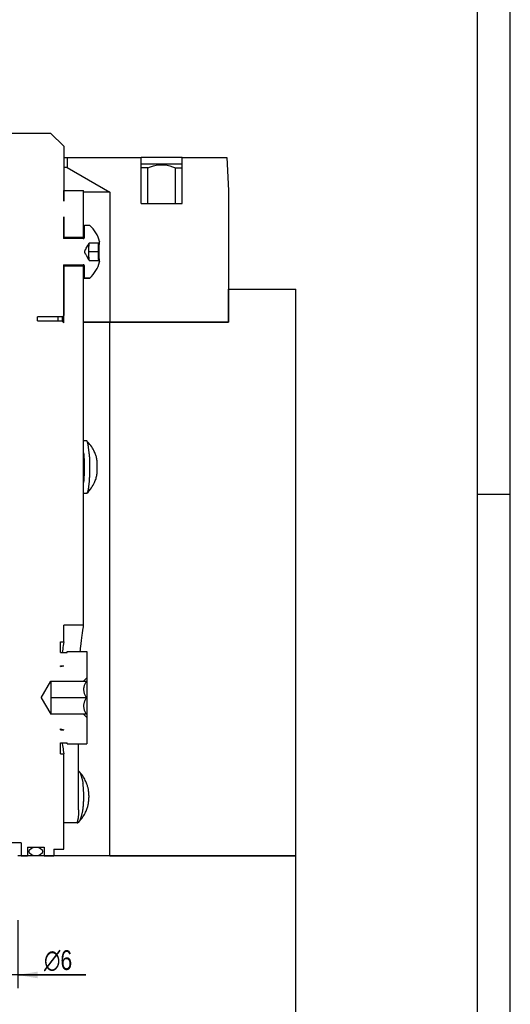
# Model space of a CAD drawing. Extents: x 0 to 1189, y 0 to 841.
# Tile 75 of 76: x 1114 to 1189, y 517 to 666. Entities that reach past the tile are written whole.
import ezdxf

# ---------------------------------------------------------------- set-up
doc = ezdxf.new("R2010")
doc.units = 0
doc.header["$LTSCALE"] = 65.395
doc.layers.get('0').update_dxf_attribs({"linetype": 'CONTINUOUS'})
for name, color, linetype in [('MG46096_3_N_45_R000_JG_BL12', 7, 'CONTINUOUS'), ('MG46_3_AC_WEB_BL13', 7, 'CONTINUOUS'), ('MG46_3_PPU_WEB_BL11', 7, 'CONTINUOUS'), ('MG46_3_PSUP_WEB_BL14', 7, 'CONTINUOUS')]:
    doc.layers.add(name, color=color, linetype=linetype)
doc.styles.get("Standard").update_dxf_attribs({"font": 'txt', "width": 0.8})
doc.styles.add('TEXTSTYLE_1', font='gdt', dxfattribs={"width": 0.8})
doc.dimstyles.new('DIMSTYLE_3', dxfattribs={"dimtxt": 3, "dimasz": 3, "dimexe": 2, "dimexo": 0, "dimgap": 0.75, "dimtad": 1, "dimtxsty": 'STANDARD', "dimblk": '_ARROW_FILLED', "dimblk1": '_ARROW_FILLED', "dimblk2": '_ARROW_FILLED', "dimcen": 0.09, "dimazin": 3, "dimtp": 0.1, "dimtm": 0.1, "dimtfac": 1, "dimtofl": 0, "dimtmove": 0, "dimatfit": 3, "dimtolj": 1})

# ---------------------------------------------------------------- blocks, each defined once
blk = doc.blocks.new('A0_BL15', base_point=(594.5, 420.5))
at = {"color": 7, "linetype": 'CONTINUOUS'}
for p, q in [((1189, 0), (1189, 841)), ((1184, 5), (1184, 836)), ((1189, 594), (1184, 594))]:
    blk.add_line(p, q, dxfattribs=at)
blk = doc.blocks.new('_ARROW_FILLED')
at = {"color": 0, "linetype": 'BYBLOCK'}
blk.add_solid([(0, 0), (-1, 0.167), (-1, -0.167)], dxfattribs=at)
blk = doc.blocks.new('*D18')
at = {"color": 2, "linetype": 'CONTINUOUS'}
for p, q in [((1108.2, 529.36), (1108.2, 519.08)), ((1114.2, 529.37), (1114.2, 519.08)), ((1108.2, 521.08), (1099.2, 521.08)), ((1099.2, 521.08), (1111.2, 521.08)), ((1124.54, 521.08), (1111.2, 521.08)), ((1114.2, 521.08), (1124.54, 521.08))]:
    blk.add_line(p, q, dxfattribs=at)
at = {"color": 2, "linetype": 'CONTINUOUS', "xscale": 3, "yscale": 3, "zscale": 3}
blk.add_blockref('_ARROW_FILLED', (1108.2, 521.08), dxfattribs=at)
at = {"color": 2, "linetype": 'CONTINUOUS', "xscale": 3, "yscale": 3, "zscale": 3, "rotation": 180}
blk.add_blockref('_ARROW_FILLED', (1114.2, 521.08), dxfattribs=at)
at = {"color": 2, "linetype": 'CONTINUOUS', "insert": (1118.19, 524.83), "char_height": 3, "width": 9.5357, "attachment_point": 1, "style": 'TEXTSTYLE_1'}
blk.add_mtext('{\\Fgdt;n}\\Ftxt;6', dxfattribs=at)
blk = doc.blocks.new('MG46_3_PPU_WEB_BL11', base_point=(604.15, 524.71))
at = {"layer": 'MG46_3_PPU_WEB_BL11', "color": 7, "linetype": 'CONTINUOUS'}
for p, q in [((1156.41, 539.15), (1114.2, 539.15)), ((1156.41, 443.15), (1156.41, 539.15))]:
    blk.add_line(p, q, dxfattribs=at)
blk = doc.blocks.new('MG46096_3_N_45_R000_JG_BL12', base_point=(605.63, 511.41))
at = {"layer": 'MG46096_3_N_45_R000_JG_BL12', "color": 7, "linetype": 'CONTINUOUS'}
for p, q in [((1100.9, 648.85), (1119.18, 648.85)), ((1119.18, 648.85), (1121.18, 646.85)), ((1121.18, 646.85), (1121.18, 638.53)), ((1121.18, 640.15), (1124.2, 640.15)), ((1121.2, 638.53), (1121.2, 640.15)), ((1124.2, 633), (1124.2, 640.15)), ((1121.18, 638.53), (1121.2, 638.53)), ((1121.18, 636.17), (1121.18, 632.85)), ((1121.2, 636.03), (1121.18, 636.17)), ((1121.2, 636.03), (1121.18, 636.03)), ((1121.2, 633), (1121.2, 636.03)), ((1124.33, 633.05), (1124.33, 634.85)), ((1125.15, 634.85), (1124.33, 634.85)), ((1124.2, 633), (1121.2, 633)), ((1121.2, 632.86), (1121.2, 632.97)), ((1124.12, 632.85), (1124.08, 632.85)), ((1124.13, 632.85), (1124.15, 632.85)), ((1124.17, 632.86), (1124.19, 632.87)), ((1124.2, 632.95), (1124.2, 633)), ((1124.2, 632.87), (1124.2, 632.95)), ((1124.84, 631.79), (1125.06, 632.19)), ((1125.06, 632.19), (1125.06, 632.2)), ((1125.06, 632.2), (1126.57, 632.2)), ((1126.56, 632.17), (1126.55, 632.14)), ((1126.56, 632.2), (1126.56, 632.17)), ((1126.57, 632.27), (1126.57, 632.2)), ((1124.53, 631.24), (1124.57, 631.31)), ((1124.57, 631.31), (1124.61, 631.39)), ((1124.61, 631.39), (1124.68, 631.53)), ((1124.68, 631.53), (1124.84, 631.79)), ((1124.96, 631.07), (1124.95, 630.96)), ((1124.95, 630.96), (1124.95, 630.85)), ((1124.95, 630.85), (1124.95, 630.75)), ((1126.48, 630.85), (1124.95, 630.85)), ((1124.95, 630.75), (1124.96, 630.64)), ((1124.97, 631.58), (1124.96, 631.48)), ((1124.96, 631.48), (1124.96, 631.38)), ((1124.96, 631.38), (1124.96, 631.28)), ((1124.96, 631.28), (1124.96, 631.18)), ((1124.96, 631.18), (1124.96, 631.07)), ((1126.44, 631.07), (1126.48, 631.99)), ((1126.44, 631.05), (1126.44, 631.07)), ((1126.44, 630.64), (1126.44, 630.66)), ((1126.52, 631.53), (1126.51, 631.41)), ((1126.51, 631.41), (1126.51, 631.28)), ((1126.51, 631.28), (1126.51, 631.16)), ((1126.51, 631.16), (1126.51, 631.03)), ((1126.51, 631.03), (1126.51, 630.9)), ((1126.51, 630.9), (1126.51, 630.77)), ((1126.51, 630.77), (1126.51, 630.64)), ((1126.52, 631.75), (1126.52, 631.64)), ((1126.52, 631.64), (1126.52, 631.53)), ((1126.55, 632.14), (1126.55, 632.1)), ((1124.62, 630.3), (1124.57, 630.39)), ((1124.67, 630.21), (1124.62, 630.3)), ((1124.76, 630.06), (1124.67, 630.21)), ((1125.06, 629.52), (1124.76, 630.06)), ((1124.96, 630.64), (1124.96, 630.53)), ((1124.96, 630.53), (1124.96, 630.43)), ((1124.96, 630.43), (1124.96, 630.33)), ((1124.96, 630.33), (1124.96, 630.23)), ((1124.96, 630.23), (1124.97, 630.13)), ((1124.97, 630.13), (1124.97, 630.04)), ((1125.06, 629.5), (1125.06, 629.52)), ((1125.06, 629.5), (1126.57, 629.5)), ((1126.48, 629.72), (1126.44, 630.64)), ((1126.51, 630.64), (1126.51, 630.51)), ((1126.51, 630.51), (1126.51, 630.38)), ((1126.51, 630.38), (1126.51, 630.26)), ((1126.51, 630.26), (1126.52, 630.14)), ((1126.52, 630.14), (1126.52, 630.03)), ((1126.52, 630.03), (1126.53, 629.92)), ((1126.54, 629.5), (1126.53, 629.52)), ((1126.56, 629.52), (1126.56, 629.51)), ((1126.57, 629.5), (1126.57, 629.44)), ((1121.18, 628.86), (1121.18, 621.15)), ((1121.2, 628.74), (1121.2, 628.86)), ((1121.2, 628.71), (1121.2, 628.74)), ((1121.2, 620.05), (1121.2, 628.7)), ((1121.2, 628.7), (1124.2, 628.7)), ((1124.15, 628.85), (1124.12, 628.85)), ((1124.2, 628.76), (1124.2, 628.84)), ((1124.2, 628.7), (1124.2, 628.76)), ((1124.2, 574.15), (1124.2, 628.7)), ((1124.33, 626.86), (1124.33, 628.66)), ((1125.15, 626.85), (1124.33, 626.85)), ((1117.2, 620.35), (1117.2, 620.95)), ((1120.98, 620.95), (1117.2, 620.95)), ((1117.2, 620.35), (1120.9, 620.35)), ((1120.29, 620.95), (1120.3, 620.86)), ((1120.9, 620.35), (1121.2, 620.05)), ((1120.98, 620.95), (1121.18, 621.15)), ((1120.99, 620.52), (1120.99, 620.95)), ((1120.99, 620.27), (1120.99, 620.52)), ((1124.63, 602.15), (1124.2, 602.15)), ((1124.27, 599.44), (1124.28, 599.19)), ((1125.09, 599.44), (1125.1, 599.19)), ((1124.28, 599.19), (1124.29, 598.93)), ((1124.29, 598.93), (1124.29, 598.68)), ((1124.29, 598.68), (1124.29, 598.42)), ((1124.29, 598.42), (1124.3, 598.15)), ((1124.3, 598.15), (1124.29, 597.89)), ((1124.29, 597.89), (1124.29, 597.63)), ((1125.1, 599.19), (1125.11, 598.93)), ((1125.11, 598.93), (1125.11, 598.68)), ((1125.11, 598.68), (1125.12, 598.42)), ((1125.12, 597.89), (1125.11, 597.63)), ((1125.12, 598.42), (1125.12, 598.15)), ((1125.12, 598.15), (1125.12, 597.89)), ((1124.29, 597.37), (1124.28, 597.12)), ((1124.29, 597.63), (1124.29, 597.37)), ((1125.11, 597.37), (1125.1, 597.12)), ((1125.11, 597.63), (1125.11, 597.37)), ((1124.63, 594.15), (1124.2, 594.15)), ((1124.2, 574.15), (1121.2, 574.15)), ((1121.2, 571.65), (1121.2, 574.15)), ((1124.09, 573.39), (1124.17, 573.89)), ((1124.17, 573.89), (1124.19, 574.02)), ((1123.93, 572.26), (1123.98, 572.63)), ((1123.98, 572.63), (1124.03, 572.97)), ((1124.03, 572.97), (1124.09, 573.39)), ((1120.7, 571.65), (1121.2, 571.65)), ((1120.7, 570.01), (1120.7, 571.65)), ((1121.11, 571.09), (1121.06, 570.78)), ((1121.15, 571.34), (1121.11, 571.09)), ((1121.2, 571.62), (1121.15, 571.34)), ((1121.2, 571.65), (1121.2, 571.62)), ((1123.77, 570.94), (1123.82, 571.41)), ((1123.82, 571.41), (1123.88, 571.85)), ((1123.88, 571.85), (1123.93, 572.26)), ((1120.7, 570.01), (1121.7, 570.01)), ((1120.99, 570.27), (1120.95, 570.01)), ((1121.03, 570.54), (1120.99, 570.27)), ((1121.06, 570.78), (1121.03, 570.54)), ((1121.7, 570.15), (1124.7, 570.15)), ((1121.7, 570.01), (1121.7, 570.15)), ((1124.7, 570.15), (1124.7, 556.15)), ((1120.7, 567.88), (1121.2, 568.02)), ((1120.7, 568.02), (1121.2, 568.02)), ((1120.7, 567.88), (1120.7, 568.02)), ((1117.76, 563.15), (1119.2, 565.65)), ((1119.2, 565.65), (1124.59, 565.65)), ((1119.2, 565.65), (1119.2, 560.65)), ((1124.2, 565.65), (1124.7, 566.15)), ((1117.76, 563.15), (1119.2, 560.65)), ((1124.59, 563.15), (1119.2, 563.15)), ((1124.59, 560.65), (1119.2, 560.65)), ((1124.2, 560.65), (1124.7, 560.15)), ((1120.7, 558.42), (1121.2, 558.29)), ((1120.7, 558.29), (1120.7, 558.42)), ((1120.7, 558.29), (1121.2, 558.29)), ((1120.7, 556.29), (1121.7, 556.29)), ((1120.7, 554.65), (1120.7, 556.29)), ((1121.7, 556.15), (1121.7, 556.29)), ((1121.7, 556.15), (1124.7, 556.15)), ((1123.45, 546.15), (1123.45, 556.15)), ((1120.7, 554.65), (1121.2, 554.65)), ((1121.01, 555.9), (1121.04, 555.64)), ((1121.04, 555.64), (1121.08, 555.41)), ((1121.08, 555.41), (1121.12, 555.13)), ((1121.12, 555.13), (1121.16, 554.9)), ((1121.16, 554.9), (1121.2, 554.65)), ((1121.2, 540.15), (1121.2, 554.65)), ((1123.45, 552.03), (1123.46, 552.02)), ((1123.2, 544.15), (1121.2, 544.15)), ((1114.7, 541.15), (1107.7, 541.15)), ((1114.7, 541.15), (1114.7, 539.15)), ((1115.7, 540.45), (1118.2, 540.45)), ((1115.7, 540.45), (1115.7, 539.15)), ((1118.2, 540.45), (1118.2, 539.15)), ((1119.7, 540.15), (1121.2, 540.15)), ((1119.7, 540.15), (1119.7, 539.15)), ((1114.7, 539.15), (1115.7, 539.15)), ((1118.2, 539.15), (1119.7, 539.15))]:
    blk.add_line(p, q, dxfattribs=at)
for points in [[(1124.2, 634.48), (1124.21, 634.53), (1124.22, 634.57), (1124.23, 634.62), (1124.24, 634.66), (1124.24, 634.7), (1124.25, 634.73), (1124.26, 634.76), (1124.27, 634.79), (1124.28, 634.81), (1124.29, 634.83), (1124.3, 634.84), (1124.31, 634.85), (1124.31, 634.85), (1124.32, 634.85)], [(1124.32, 634.85), (1124.32, 634.85), (1124.33, 634.85)], [(1125.15, 634.85), (1125.15, 634.85), (1125.16, 634.85)], [(1121.2, 632.97), (1121.2, 633), (1121.2, 633), (1121.2, 633)], [(1124.12, 632.85), (1124.15, 632.86), (1124.17, 632.86)], [(1124.15, 632.85), (1124.17, 632.85), (1124.19, 632.86), (1124.21, 632.86), (1124.23, 632.87), (1124.24, 632.88), (1124.26, 632.89), (1124.27, 632.91), (1124.29, 632.92), (1124.3, 632.94), (1124.31, 632.95), (1124.32, 632.97), (1124.32, 632.99), (1124.33, 633.01), (1124.33, 633.03), (1124.33, 633.05)], [(1124.19, 632.87), (1124.21, 632.88), (1124.23, 632.89), (1124.24, 632.9), (1124.25, 632.91), (1124.26, 632.92), (1124.27, 632.93), (1124.28, 632.94), (1124.28, 632.94), (1124.28, 632.94)], [(1126.48, 632.03), (1126.49, 632.04), (1126.49, 632.06), (1126.49, 632.08), (1126.5, 632.1), (1126.5, 632.12), (1126.5, 632.13), (1126.51, 632.15), (1126.52, 632.17), (1126.52, 632.18), (1126.53, 632.19), (1126.54, 632.2)], [(1126.64, 632.4), (1126.63, 632.39), (1126.61, 632.38), (1126.6, 632.37), (1126.59, 632.36), (1126.59, 632.34), (1126.58, 632.33), (1126.57, 632.32), (1126.57, 632.3), (1126.57, 632.29), (1126.57, 632.27)], [(1124.39, 630.76), (1124.38, 630.78), (1124.38, 630.8), (1124.38, 630.83), (1124.37, 630.85), (1124.37, 630.87), (1124.38, 630.89), (1124.38, 630.92), (1124.39, 630.94), (1124.39, 630.96), (1124.4, 630.98), (1124.41, 631), (1124.42, 631.02), (1124.43, 631.04), (1124.44, 631.07), (1124.45, 631.09), (1124.46, 631.12), (1124.48, 631.15), (1124.49, 631.18), (1124.51, 631.21), (1124.53, 631.24)], [(1124.57, 630.39), (1124.53, 630.46), (1124.51, 630.5), (1124.49, 630.53), (1124.48, 630.56), (1124.46, 630.59), (1124.45, 630.62), (1124.44, 630.64), (1124.42, 630.67), (1124.41, 630.69), (1124.41, 630.71), (1124.4, 630.74), (1124.39, 630.76)], [(1125.01, 632.1), (1125.01, 632.07), (1125, 632.05), (1125, 632.02), (1125, 632), (1124.99, 631.97), (1124.99, 631.93), (1124.99, 631.9), (1124.99, 631.86), (1124.98, 631.83), (1124.98, 631.79), (1124.98, 631.75), (1124.98, 631.71), (1124.97, 631.67), (1124.97, 631.58)], [(1126.48, 630.85), (1126.48, 630.87), (1126.47, 630.88), (1126.47, 630.89), (1126.46, 630.91), (1126.46, 630.92), (1126.45, 630.94), (1126.45, 630.96), (1126.45, 630.98), (1126.45, 631), (1126.44, 631.02), (1126.44, 631.05)], [(1126.44, 630.66), (1126.44, 630.69), (1126.45, 630.71), (1126.45, 630.73), (1126.45, 630.75), (1126.45, 630.77), (1126.46, 630.78), (1126.46, 630.8), (1126.47, 630.82), (1126.47, 630.83), (1126.48, 630.84), (1126.48, 630.85)], [(1126.48, 631.99), (1126.48, 632.01), (1126.48, 632.03)], [(1126.55, 632.1), (1126.55, 632.07), (1126.54, 632.02), (1126.54, 631.98), (1126.54, 631.94), (1126.53, 631.89), (1126.53, 631.85), (1126.52, 631.75)], [(1124.97, 630.04), (1124.98, 630), (1124.98, 629.96), (1124.98, 629.92), (1124.98, 629.88), (1124.99, 629.84), (1124.99, 629.81), (1124.99, 629.77), (1124.99, 629.74), (1125, 629.71), (1125, 629.69), (1125, 629.66), (1125.01, 629.63), (1125.01, 629.61)], [(1126.48, 629.68), (1126.48, 629.7), (1126.48, 629.72)], [(1126.5, 629.57), (1126.5, 629.59), (1126.5, 629.61), (1126.49, 629.63), (1126.49, 629.65), (1126.49, 629.67), (1126.48, 629.68)], [(1126.52, 629.54), (1126.51, 629.56), (1126.5, 629.57)], [(1126.53, 629.52), (1126.52, 629.53), (1126.52, 629.54)], [(1126.53, 629.92), (1126.53, 629.87), (1126.53, 629.82), (1126.54, 629.77), (1126.54, 629.72), (1126.54, 629.68), (1126.55, 629.64), (1126.55, 629.6)], [(1126.55, 629.6), (1126.55, 629.56), (1126.56, 629.52)], [(1126.57, 629.44), (1126.57, 629.42), (1126.57, 629.41), (1126.57, 629.39), (1126.58, 629.38), (1126.59, 629.36), (1126.59, 629.35), (1126.6, 629.34), (1126.61, 629.33), (1126.63, 629.32), (1126.64, 629.31)], [(1121.2, 628.7), (1121.2, 628.71), (1121.2, 628.71)], [(1124.33, 628.66), (1124.33, 628.68), (1124.33, 628.7), (1124.32, 628.72), (1124.32, 628.74), (1124.31, 628.75), (1124.3, 628.77), (1124.29, 628.79), (1124.27, 628.8), (1124.26, 628.81), (1124.24, 628.83), (1124.23, 628.84), (1124.21, 628.84), (1124.19, 628.85), (1124.17, 628.86), (1124.15, 628.86), (1124.13, 628.86)], [(1124.2, 628.84), (1124.19, 628.84), (1124.17, 628.85), (1124.15, 628.85)], [(1124.28, 628.76), (1124.28, 628.76), (1124.28, 628.76), (1124.28, 628.77), (1124.27, 628.77), (1124.27, 628.78), (1124.26, 628.79), (1124.26, 628.8), (1124.25, 628.81), (1124.23, 628.82), (1124.22, 628.83), (1124.2, 628.84)], [(1124.2, 627.23), (1124.21, 627.19), (1124.22, 627.14), (1124.23, 627.1), (1124.23, 627.05), (1124.24, 627.01), (1124.25, 626.98), (1124.26, 626.95), (1124.27, 626.92), (1124.28, 626.9), (1124.29, 626.88), (1124.3, 626.87), (1124.3, 626.86), (1124.31, 626.86), (1124.32, 626.85)], [(1124.32, 626.85), (1124.32, 626.85), (1124.33, 626.86)], [(1125.15, 626.85), (1125.15, 626.86), (1125.16, 626.86)], [(1120.3, 620.95), (1120.3, 620.81), (1120.3, 620.66), (1120.3, 620.51), (1120.31, 620.35)], [(1124.69, 602.13), (1124.68, 602.13), (1124.66, 602.15), (1124.65, 602.15), (1124.63, 602.15)], [(1125.05, 600.15), (1125.04, 600.27), (1125.04, 600.38), (1125.03, 600.48), (1125.02, 600.59), (1125.01, 600.69), (1125, 600.79), (1124.99, 600.89), (1124.97, 600.98), (1124.96, 601.07), (1124.95, 601.16), (1124.94, 601.25), (1124.93, 601.33), (1124.91, 601.41), (1124.9, 601.48), (1124.89, 601.55), (1124.87, 601.62), (1124.86, 601.68), (1124.85, 601.74), (1124.83, 601.8), (1124.82, 601.85), (1124.8, 601.9), (1124.79, 601.94), (1124.77, 601.98), (1124.76, 602.02), (1124.74, 602.05), (1124.73, 602.08), (1124.71, 602.1), (1124.69, 602.12), (1124.69, 602.13)], [(1126.17, 599.59), (1126.14, 599.7), (1126.1, 599.82), (1126.06, 599.95), (1126.01, 600.09), (1125.96, 600.23), (1125.89, 600.38), (1125.82, 600.53), (1125.74, 600.7), (1125.65, 600.87), (1125.55, 601.05), (1125.43, 601.23), (1125.3, 601.42), (1125.16, 601.61), (1125.01, 601.79), (1124.85, 601.96), (1124.69, 602.13)], [(1124.23, 600.15), (1124.22, 600.27), (1124.21, 600.38), (1124.2, 600.48), (1124.2, 600.5)], [(1124.23, 600.15), (1124.24, 600.04), (1124.24, 599.92), (1124.25, 599.81), (1124.26, 599.68), (1124.26, 599.56), (1124.27, 599.44)], [(1125.05, 600.15), (1125.06, 600.04), (1125.07, 599.92), (1125.07, 599.81), (1125.08, 599.68), (1125.09, 599.56), (1125.09, 599.44)], [(1126.26, 598.94), (1126.25, 599), (1126.25, 599.05), (1126.24, 599.11), (1126.24, 599.16), (1126.23, 599.21), (1126.23, 599.25), (1126.22, 599.3), (1126.22, 599.34), (1126.21, 599.39), (1126.2, 599.43), (1126.2, 599.46), (1126.19, 599.5), (1126.18, 599.53), (1126.18, 599.56), (1126.17, 599.59)], [(1126.19, 596.79), (1126.19, 596.82), (1126.2, 596.86), (1126.21, 596.9), (1126.21, 596.94), (1126.22, 596.98), (1126.22, 597.02), (1126.23, 597.07), (1126.24, 597.12), (1126.24, 597.17), (1126.25, 597.22), (1126.25, 597.27), (1126.25, 597.33), (1126.26, 597.38), (1126.26, 597.44), (1126.27, 597.5), (1126.27, 597.56), (1126.27, 597.62), (1126.27, 597.68), (1126.28, 597.75), (1126.28, 597.81), (1126.28, 597.87), (1126.28, 597.94), (1126.28, 598), (1126.28, 598.07), (1126.28, 598.13), (1126.28, 598.2), (1126.28, 598.26), (1126.28, 598.33), (1126.28, 598.39), (1126.28, 598.46), (1126.28, 598.52), (1126.28, 598.58), (1126.27, 598.65), (1126.27, 598.71), (1126.27, 598.77), (1126.26, 598.83), (1126.26, 598.89), (1126.26, 598.94)], [(1124.28, 597.12), (1124.27, 596.87), (1124.26, 596.75), (1124.26, 596.62), (1124.25, 596.5), (1124.24, 596.38), (1124.24, 596.27), (1124.23, 596.15), (1124.22, 596.04), (1124.21, 595.93), (1124.2, 595.82), (1124.2, 595.81)], [(1125.1, 597.12), (1125.09, 596.87), (1125.09, 596.75), (1125.08, 596.62), (1125.07, 596.5), (1125.07, 596.38), (1125.06, 596.27), (1125.05, 596.15), (1125.04, 596.04), (1125.04, 595.93), (1125.03, 595.82), (1125.02, 595.72), (1125.01, 595.62), (1125, 595.52), (1124.99, 595.42), (1124.97, 595.33), (1124.96, 595.23), (1124.95, 595.15), (1124.94, 595.06), (1124.93, 594.98), (1124.91, 594.9), (1124.9, 594.83), (1124.89, 594.76), (1124.87, 594.69), (1124.86, 594.63), (1124.85, 594.57), (1124.83, 594.51), (1124.82, 594.46), (1124.8, 594.41), (1124.79, 594.37), (1124.77, 594.33), (1124.76, 594.29), (1124.74, 594.26), (1124.73, 594.23), (1124.71, 594.21), (1124.69, 594.19)], [(1124.69, 594.18), (1124.88, 594.38), (1125.06, 594.58), (1125.23, 594.79), (1125.38, 595.01), (1125.52, 595.22), (1125.64, 595.42), (1125.75, 595.62), (1125.84, 595.8), (1125.91, 595.98), (1125.98, 596.14), (1126.04, 596.3), (1126.09, 596.45), (1126.13, 596.59), (1126.17, 596.72)], [(1126.17, 596.72), (1126.17, 596.73), (1126.18, 596.76), (1126.19, 596.79)], [(1124.69, 594.18), (1124.68, 594.17), (1124.66, 594.16), (1124.65, 594.16), (1124.63, 594.15)], [(1124.19, 574.02), (1124.19, 574.07), (1124.2, 574.11), (1124.2, 574.13), (1124.2, 574.15)], [(1123.69, 570.15), (1123.69, 570.18), (1123.72, 570.44), (1123.74, 570.69), (1123.77, 570.94)], [(1124.59, 565.65), (1124.53, 565.54), (1124.47, 565.43), (1124.42, 565.32), (1124.37, 565.21), (1124.33, 565.1), (1124.29, 565), (1124.27, 564.89), (1124.24, 564.79), (1124.22, 564.69), (1124.21, 564.58), (1124.2, 564.48), (1124.2, 564.38), (1124.21, 564.28), (1124.22, 564.19), (1124.23, 564.09), (1124.25, 563.99), (1124.27, 563.89), (1124.3, 563.79), (1124.33, 563.69), (1124.37, 563.59), (1124.42, 563.48), (1124.47, 563.38), (1124.53, 563.27), (1124.59, 563.15)], [(1124.59, 563.15), (1124.53, 563.04), (1124.47, 562.93), (1124.42, 562.82), (1124.37, 562.71), (1124.33, 562.6), (1124.29, 562.5), (1124.27, 562.39), (1124.24, 562.29), (1124.22, 562.19), (1124.21, 562.08), (1124.2, 561.98), (1124.2, 561.88), (1124.21, 561.78), (1124.22, 561.69), (1124.23, 561.59), (1124.25, 561.49), (1124.27, 561.39), (1124.3, 561.29), (1124.33, 561.19), (1124.37, 561.09), (1124.42, 560.98), (1124.47, 560.88), (1124.53, 560.77), (1124.59, 560.65)], [(1120.95, 556.29), (1120.96, 556.19), (1121.01, 555.9)], [(1123.46, 552.02), (1123.5, 551.98), (1123.53, 551.94), (1123.56, 551.9), (1123.59, 551.85), (1123.62, 551.8), (1123.66, 551.74), (1123.69, 551.68), (1123.71, 551.62), (1123.74, 551.55), (1123.77, 551.48), (1123.8, 551.41), (1123.83, 551.33), (1123.85, 551.25), (1123.88, 551.16), (1123.9, 551.07), (1123.93, 550.98), (1123.95, 550.89), (1123.98, 550.79), (1124, 550.69), (1124.02, 550.59), (1124.04, 550.48), (1124.06, 550.38), (1124.08, 550.27), (1124.09, 550.15)], [(1124.97, 548.98), (1124.95, 549.07), (1124.94, 549.17), (1124.92, 549.27), (1124.89, 549.37), (1124.87, 549.47), (1124.84, 549.58), (1124.81, 549.69), (1124.78, 549.81), (1124.74, 549.92), (1124.7, 550.05), (1124.65, 550.18), (1124.59, 550.32), (1124.53, 550.46), (1124.46, 550.61), (1124.38, 550.77), (1124.28, 550.93), (1124.18, 551.11), (1124.06, 551.29), (1123.93, 551.48), (1123.78, 551.66), (1123.63, 551.84), (1123.46, 552.02)], [(1123.46, 544.29), (1123.5, 544.33), (1123.53, 544.37), (1123.56, 544.41), (1123.59, 544.46), (1123.62, 544.51), (1123.66, 544.57), (1123.69, 544.63), (1123.71, 544.69), (1123.74, 544.76), (1123.77, 544.83), (1123.8, 544.9), (1123.83, 544.98), (1123.85, 545.06), (1123.88, 545.15), (1123.9, 545.23), (1123.93, 545.33), (1123.95, 545.42), (1123.98, 545.52), (1124, 545.62), (1124.02, 545.72), (1124.04, 545.82), (1124.06, 545.93), (1124.08, 546.04), (1124.09, 546.15), (1124.11, 546.27), (1124.13, 546.38), (1124.14, 546.5), (1124.15, 546.62), (1124.17, 546.75), (1124.18, 546.87), (1124.19, 546.99), (1124.2, 547.12), (1124.21, 547.25), (1124.21, 547.37), (1124.22, 547.5), (1124.22, 547.63), (1124.23, 547.76), (1124.23, 547.89), (1124.23, 548.02), (1124.23, 548.15), (1124.23, 548.29), (1124.23, 548.42), (1124.23, 548.55), (1124.22, 548.68), (1124.22, 548.81), (1124.21, 548.93), (1124.21, 549.06), (1124.2, 549.19), (1124.19, 549.32), (1124.18, 549.44), (1124.17, 549.56), (1124.15, 549.68), (1124.14, 549.81), (1124.13, 549.92), (1124.11, 550.04), (1124.09, 550.15)], [(1124.99, 548.83), (1124.98, 548.85), (1124.98, 548.88), (1124.98, 548.9), (1124.97, 548.93), (1124.97, 548.95), (1124.97, 548.98)], [(1124.99, 547.48), (1124.99, 547.5), (1125, 547.56), (1125, 547.62), (1125.01, 547.68), (1125.01, 547.75), (1125.02, 547.81), (1125.02, 547.87), (1125.02, 547.94), (1125.02, 548), (1125.03, 548.07), (1125.03, 548.13), (1125.03, 548.2), (1125.03, 548.26), (1125.02, 548.33), (1125.02, 548.39), (1125.02, 548.46), (1125.02, 548.52), (1125.01, 548.58), (1125.01, 548.65), (1125, 548.71), (1124.99, 548.77), (1124.99, 548.83)], [(1123.46, 544.29), (1123.64, 544.48), (1123.8, 544.67), (1123.96, 544.88), (1124.1, 545.08), (1124.22, 545.27), (1124.33, 545.45), (1124.42, 545.63), (1124.5, 545.8), (1124.57, 545.95), (1124.64, 546.1), (1124.69, 546.25), (1124.74, 546.38), (1124.78, 546.51), (1124.82, 546.63), (1124.85, 546.75), (1124.88, 546.86), (1124.9, 546.97), (1124.92, 547.08), (1124.94, 547.18), (1124.96, 547.29), (1124.97, 547.38), (1124.99, 547.48)], [(1123.45, 546.15), (1123.45, 546.05), (1123.45, 545.95), (1123.44, 545.85), (1123.44, 545.75), (1123.44, 545.64), (1123.43, 545.55), (1123.43, 545.45), (1123.42, 545.35), (1123.41, 545.26), (1123.4, 545.17), (1123.39, 545.08), (1123.38, 544.99), (1123.37, 544.91), (1123.36, 544.83), (1123.35, 544.75), (1123.33, 544.68), (1123.32, 544.61), (1123.3, 544.55), (1123.29, 544.49), (1123.27, 544.43), (1123.25, 544.38), (1123.23, 544.33), (1123.21, 544.29), (1123.19, 544.26), (1123.17, 544.22), (1123.15, 544.2), (1123.13, 544.18), (1123.11, 544.17), (1123.09, 544.16), (1123.06, 544.15)], [(1123.2, 544.15), (1123.23, 544.16), (1123.26, 544.16), (1123.3, 544.17), (1123.33, 544.19), (1123.37, 544.21), (1123.4, 544.23), (1123.43, 544.26), (1123.46, 544.29)]]:
    blk.add_lwpolyline(points, dxfattribs=at)
for start, end in [(16.1506, 45.9688), (314.0312, 343.8494)]:
    blk.add_arc((1121.3, 630.85), 5.56, start, end, dxfattribs=at)
for major_axis, start_param, end_param in [((-57.34, 0), -1.624339, -1.609837), ((-28.67, 0), -1.641924, -1.538831), ((-28.67, 0), 7.822016, 7.925109), ((-57.34, 0), 1.609837, 1.624339)]:
    blk.add_ellipse((1122.09, 630.85), major_axis=major_axis, ratio=0.069756, start_param=start_param, end_param=end_param, dxfattribs=at)
blk.add_ellipse((1116.95, 539.8), major_axis=(1.02, 0), ratio=0.636008, dxfattribs=at)
blk = doc.blocks.new('MG46_3_AC_WEB_BL13', base_point=(604.05, 491.81))
at = {"layer": 'MG46_3_AC_WEB_BL13', "color": 7, "linetype": 'CONTINUOUS'}
for p, q in [((1121.18, 645.15), (1132.93, 645.15)), ((1121.7, 645.15), (1121.7, 643.65)), ((1132.93, 638.15), (1132.93, 645.15)), ((1139.16, 645.15), (1132.93, 645.15)), ((1132.93, 644.18), (1139.16, 644.18)), ((1139.16, 638.15), (1139.16, 645.15)), ((1139.16, 645.15), (1145.94, 645.15)), ((1145.94, 645.15), (1146.2, 640.15)), ((1121.7, 643.65), (1121.18, 643.65)), ((1121.7, 643.65), (1128.2, 639.9)), ((1133.94, 643.58), (1132.93, 643.58)), ((1133.94, 638.18), (1133.94, 643.58)), ((1138.15, 638.18), (1138.15, 643.58)), ((1138.15, 643.58), (1139.16, 643.58)), ((1128.2, 639.9), (1124.2, 639.9)), ((1128.2, 639.9), (1128.2, 620.15)), ((1146.2, 640.15), (1146.2, 620.15)), ((1132.93, 638.18), (1139.16, 638.18)), ((1132.93, 638.15), (1139.16, 638.15)), ((1124.2, 620.15), (1146.2, 620.15))]:
    blk.add_line(p, q, dxfattribs=at)
blk.add_lwpolyline([(1133.94, 643.58), (1134.38, 643.75), (1134.81, 643.88), (1135.22, 643.98), (1135.64, 644.03), (1136.04, 644.05), (1136.45, 644.03), (1136.87, 643.98), (1137.28, 643.88), (1137.71, 643.75), (1138.15, 643.58)], dxfattribs=at)
blk = doc.blocks.new('MG46_3_PSUP_WEB_BL14', base_point=(604.15, 476.81))
at = {"layer": 'MG46_3_PSUP_WEB_BL14', "color": 7, "linetype": 'CONTINUOUS'}
for p, q in [((1146.2, 620.15), (1146.2, 625.15)), ((1146.2, 625.15), (1156.41, 625.15)), ((1156.41, 539.15), (1156.41, 625.15)), ((1146.2, 620.15), (1124.2, 620.15)), ((1128.2, 539.15), (1128.2, 620.15)), ((1128.2, 539.15), (1156.41, 539.15))]:
    blk.add_line(p, q, dxfattribs=at)

msp = doc.modelspace()

# ---------------------------------------------------------------- linework, layer by layer
at = {"color": 7, "linetype": 'CONTINUOUS'}
msp.add_line((1189, 0), (1189, 841), dxfattribs=at)

# ---------------------------------------------------------------- block references
at = {"color": 2, "linetype": 'CONTINUOUS'}
msp.add_blockref('A0_BL15', (594.5, 420.5), dxfattribs=at)
at = {"layer": 'MG46096_3_N_45_R000_JG_BL12'}
msp.add_blockref('MG46096_3_N_45_R000_JG_BL12', (605.627, 511.409), dxfattribs=at)
at = {"layer": 'MG46_3_AC_WEB_BL13'}
msp.add_blockref('MG46_3_AC_WEB_BL13', (604.05, 491.809), dxfattribs=at)
at = {"layer": 'MG46_3_PPU_WEB_BL11'}
msp.add_blockref('MG46_3_PPU_WEB_BL11', (604.153, 524.706), dxfattribs=at)
at = {"layer": 'MG46_3_PSUP_WEB_BL14'}
msp.add_blockref('MG46_3_PSUP_WEB_BL14', (604.153, 476.809), dxfattribs=at)

# ---------------------------------------------------------------- dimensions: what is measured, and where the dimension line sits
at = {"color": 2, "linetype": 'CONTINUOUS'}
dim = msp.add_linear_dim(base=(1114.203, 521.083), p1=(1108.203, 529.364), p2=(1114.203, 529.366), text='%%c<>', dimstyle='DIMSTYLE_3', dxfattribs=at)
dim.commit()
dim.dimension.update_dxf_attribs({"geometry": '*D18', "text_midpoint": (1121.366, 521.083), "dimtype": 160})

doc.saveas('drawing.dxf')
